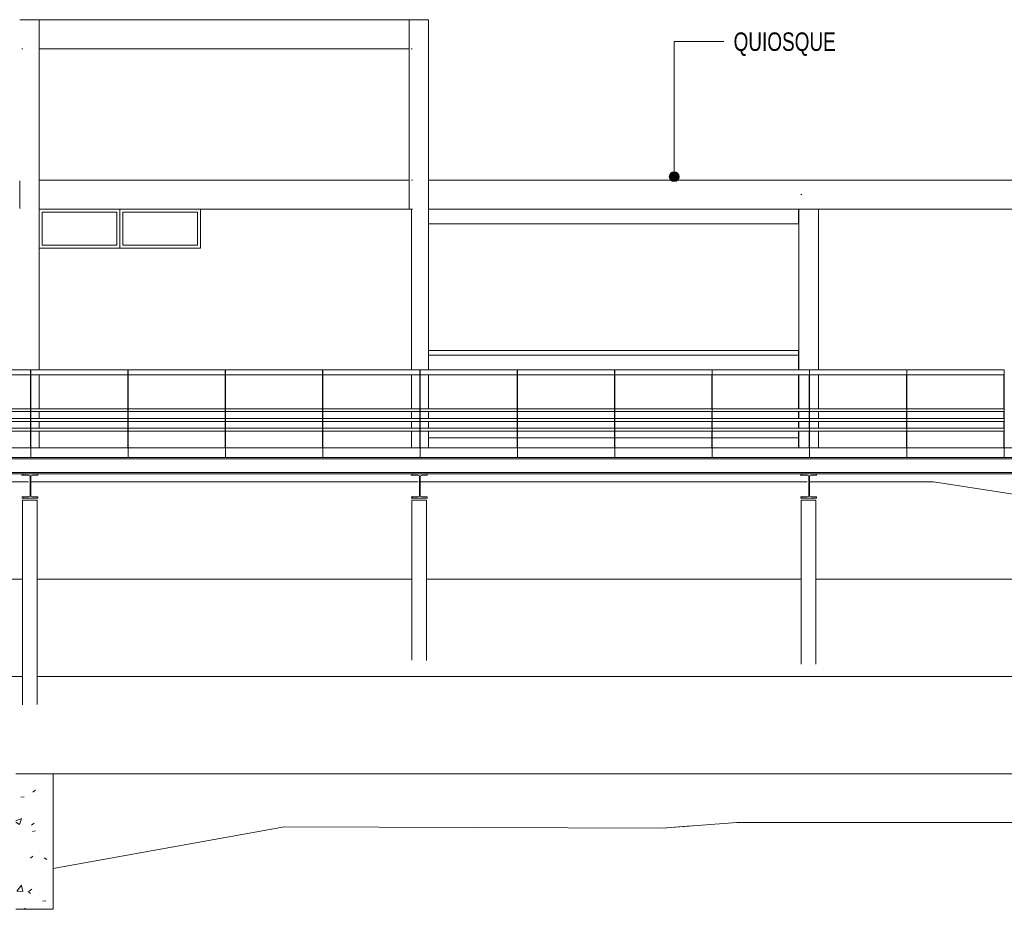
# Model space of a CAD drawing. Header units: millimetres. Extents: x 210059 to 342622, y 147607 to 161162.
# Tile 28 of 30: x 294728 to 304844, y 147607 to 156747. Entities that reach past the tile are written whole.
import ezdxf

# ---------------------------------------------------------------- set-up
doc = ezdxf.new("R2010")
doc.units = ezdxf.units.MM
for name, color, linetype, lineweight in [('A-FLOR', 192, 'Continuous', 5), ('A-GENM', 13, 'Continuous', 13), ('A-GLAZ', 151, 'Continuous', 5), ('A-WALL', 113, 'Continuous', 13), ('A-WALL-PATT', 111, 'Continuous', 20), ('Balaústres', 7, 'Continuous', 5), ('C-TOPO', 7, 'Continuous', 5), ('C-TOPO-MAJR', 7, 'Continuous', 5), ('C-TOPO-MINR', 7, 'Continuous', 5), ('Corrimão', 7, 'Continuous', 5), ('G-ANNO-TEXT', 231, 'Continuous', 5), ('Guarda-corpos', 7, 'Continuous', 5), ('I-WALL', 2, 'Continuous', 13), ('Q-CASE', 31, 'Continuous', 13), ('S-BEAM', 12, 'Continuous', 13), ('S-COLS', 52, 'Continuous', 13)]:
    doc.layers.add(name, color=color, linetype=linetype, lineweight=lineweight)
doc.styles.add('Swis721 LtCn BT_2', font='swisscl.ttf', dxfattribs={"height": 190})

# ---------------------------------------------------------------- blocks, each defined once
blk = doc.blocks.new('_EME_ GRADEX PISO 3X1  - _EME_ GRADEX PISO 3X1 -3587918-TRECHO 1 - CORTE LONGITUDINAL')
at = {"layer": 'A-GENM'}
for p, q in [((309842.532701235, 152350), (310842.5277566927, 152350)), ((309842.532701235, 152255), (309842.532701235, 152350)), ((310842.5277566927, 152350), (310842.5277566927, 152255)), ((309842.532701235, 152250), (309842.532701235, 152255)), ((310842.5277566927, 152250), (309842.532701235, 152250)), ((310842.5277566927, 152255), (310842.5277566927, 152250))]:
    blk.add_line(p, q, dxfattribs=at)
blk = doc.blocks.new('M_W Shapes-Column - PILAR 15 x 15-V84-TRECHO 1 - CORTE LONGITUDINAL')
at = {"layer": 'S-COLS'}
for p, q in [((302758.3710889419, 151810), (302757.899284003, 151810)), ((302757.9338830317, 151810), (302757.899284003, 151810)), ((302757.9338830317, 151810), (302757.9338830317, 150209.0692743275)), ((302758.3710889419, 151810), (302758.3364899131, 151810)), ((302758.3710889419, 150125.6712255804), (302758.3710889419, 151810)), ((302908.3703469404, 151810), (302758.3710889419, 151810)), ((302758.3710889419, 150125.6712255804), (302758.3710889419, 151810)), ((302908.3703469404, 151810), (302758.3710889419, 151810)), ((302908.3703469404, 151810), (302908.3703469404, 150124.1526825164)), ((302908.3703469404, 151810), (302908.3703469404, 150124.1526825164))]:
    blk.add_line(p, q, dxfattribs=at)
blk = doc.blocks.new('M_W Shapes-Column - PILAR 15 x 15-V127-TRECHO 1 - CORTE LONGITUDINAL')
at = {"layer": 'S-COLS'}
for p, q in [((298758.3896470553, 151810), (298757.9178421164, 151810)), ((298757.9524411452, 151810), (298757.9178421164, 151810)), ((298757.9524411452, 151810), (298757.9524411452, 150249.5637684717)), ((298758.3896470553, 151810), (298758.3550480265, 151810)), ((298758.3896470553, 150166.1657197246), (298758.3896470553, 151810)), ((298908.3889050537, 151810), (298758.3896470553, 151810)), ((298758.3896470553, 150166.1657197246), (298758.3896470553, 151810)), ((298908.3889050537, 151810), (298758.3896470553, 151810)), ((298908.3889050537, 151810), (298908.3889050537, 150164.6471766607)), ((298908.3889050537, 151810), (298908.3889050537, 150164.6471766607))]:
    blk.add_line(p, q, dxfattribs=at)
blk = doc.blocks.new('M_W Shapes-Column - PILAR 15 x 15-V139-TRECHO 1 - CORTE LONGITUDINAL')
at = {"layer": 'S-COLS'}
for p, q in [((294758.2808923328, 151810), (294757.8091891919, 151810)), ((294757.8437807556, 151810), (294757.8091891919, 151810)), ((294757.8437807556, 151810), (294757.8437807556, 149757.2293415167)), ((294758.2808923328, 151810), (294758.246300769, 151810)), ((294758.2808923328, 149706.7137576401), (294758.2808923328, 151810)), ((294908.2801506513, 151810), (294758.2808923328, 151810)), ((294758.2808923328, 149706.7137576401), (294758.2808923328, 151810)), ((294908.2801506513, 151810), (294758.2808923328, 151810)), ((294908.2801506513, 151810), (294908.2801506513, 149710.4885736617)), ((294908.2801506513, 151810), (294908.2801506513, 149710.4885736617))]:
    blk.add_line(p, q, dxfattribs=at)
blk = doc.blocks.new('M_W-Wide Flange - VIGA I 15X17-3833530-TRECHO 1 - CORTE LONGITUDINAL')
at = {"layer": 'S-BEAM'}
for p, q in [((310839.6205994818, 152236.8), (281840.9406122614, 152236.8)), ((281840.9406122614, 152093.2), (310839.6205994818, 152093.2)), ((310839.6205994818, 152080), (281840.9406122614, 152080))]:
    blk.add_line(p, q, dxfattribs=at)
blk = doc.blocks.new('Guarda-corpo - 25mm-V247-TRECHO 1 - CORTE LONGITUDINAL')
at = {"layer": 'Balaústres', "color": 55}
for p, q in [((304839.3573318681, 153150), (304840.8277905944, 153150)), ((304840.8277905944, 153150), (304840.8277905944, 152350)), ((304840.8277905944, 153150), (304843.8277757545, 153150)), ((304843.8277757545, 152350), (304843.8277757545, 153150)), ((304840.6233417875, 153100), (304839.3573318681, 153100)), ((304840.6233417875, 152750), (304840.6233417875, 153100)), ((304840.6233417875, 152650), (304840.6233417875, 152720)), ((304840.6233417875, 152550), (304840.6233417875, 152620)), ((304840.6233417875, 152350), (304840.6233417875, 152520)), ((304842.5573887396, 152350), (304840.8277905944, 152350)), ((304843.8277757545, 152350), (304842.5574239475, 152350))]:
    blk.add_line(p, q, dxfattribs=at)
blk = doc.blocks.new('Guarda-corpo - 25mm-V248-TRECHO 1 - CORTE LONGITUDINAL')
at = {"layer": 'Balaústres', "color": 55}
for p, q in [((303839.3622785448, 153150), (303840.8327372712, 153150)), ((303840.8327372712, 153150), (303840.8327372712, 152350)), ((303840.8327372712, 153150), (303843.8327224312, 153150)), ((303843.8327224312, 152350), (303843.8327224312, 153150)), ((303840.6282884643, 153100), (303839.3622785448, 153100)), ((303840.6282884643, 152750), (303840.6282884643, 153100)), ((303840.6282884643, 152650), (303840.6282884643, 152720)), ((303840.6282884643, 152550), (303840.6282884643, 152620)), ((303840.6282884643, 152350), (303840.6282884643, 152520)), ((303842.5623354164, 152350), (303840.8327372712, 152350)), ((303843.8327224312, 152350), (303842.5623684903, 152350))]:
    blk.add_line(p, q, dxfattribs=at)
blk = doc.blocks.new('Guarda-corpo - 25mm-V249-TRECHO 1 - CORTE LONGITUDINAL')
at = {"layer": 'Balaústres', "color": 55}
for p, q in [((302839.3672252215, 153150), (302840.8376839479, 153150)), ((302840.8376839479, 153150), (302840.8376839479, 152350)), ((302840.8376839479, 153150), (302843.8376691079, 153150)), ((302843.8376691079, 152350), (302843.8376691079, 153150)), ((302840.633235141, 153100), (302839.3672252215, 153100)), ((302840.633235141, 152750), (302840.633235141, 153100)), ((302840.633235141, 152650), (302840.633235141, 152720)), ((302840.633235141, 152550), (302840.633235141, 152620)), ((302840.633235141, 152350), (302840.633235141, 152520)), ((302842.567282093, 152350), (302840.8376839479, 152350)), ((302843.8376691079, 152350), (302842.5673130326, 152350))]:
    blk.add_line(p, q, dxfattribs=at)
blk = doc.blocks.new('Guarda-corpo - 25mm-V250-TRECHO 1 - CORTE LONGITUDINAL')
at = {"layer": 'Balaústres', "color": 55}
for p, q in [((301839.3721718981, 153150), (301840.8426306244, 153150)), ((301840.8426306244, 153150), (301840.8426306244, 152350)), ((301840.8426306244, 153150), (301843.8426157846, 153150)), ((301843.8426157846, 152350), (301843.8426157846, 153150)), ((301840.6381818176, 153100), (301839.3721718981, 153100)), ((301840.6381818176, 152750), (301840.6381818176, 153100)), ((301840.6381818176, 152650), (301840.6381818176, 152720)), ((301840.6381818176, 152550), (301840.6381818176, 152620)), ((301840.6381818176, 152350), (301840.6381818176, 152520)), ((301842.5722287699, 152350), (301840.8426306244, 152350)), ((301843.8426157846, 152350), (301842.5722575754, 152350))]:
    blk.add_line(p, q, dxfattribs=at)
blk = doc.blocks.new('Guarda-corpo - 25mm-V251-TRECHO 1 - CORTE LONGITUDINAL')
at = {"layer": 'Balaústres', "color": 55}
for p, q in [((300839.3771185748, 153150), (300840.8475773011, 153150)), ((300840.8475773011, 153150), (300840.8475773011, 152350)), ((300840.8475773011, 153150), (300843.8475624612, 153150)), ((300843.8475624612, 152350), (300843.8475624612, 153150)), ((300840.6431284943, 153100), (300839.3771185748, 153100)), ((300840.6431284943, 152750), (300840.6431284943, 153100)), ((300840.6431284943, 152650), (300840.6431284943, 152720)), ((300840.6431284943, 152550), (300840.6431284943, 152620)), ((300840.6431284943, 152350), (300840.6431284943, 152520)), ((300842.5771754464, 152350), (300840.8475773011, 152350)), ((300843.8475624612, 152350), (300842.5772021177, 152350))]:
    blk.add_line(p, q, dxfattribs=at)
blk = doc.blocks.new('Guarda-corpo - 25mm-V252-TRECHO 1 - CORTE LONGITUDINAL')
at = {"layer": 'Balaústres', "color": 55}
for p, q in [((299839.3820652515, 153150), (299840.8525239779, 153150)), ((299840.8525239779, 153150), (299840.8525239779, 152350)), ((299840.8525239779, 153150), (299843.8525091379, 153150)), ((299843.8525091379, 152350), (299843.8525091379, 153150)), ((299840.648075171, 153100), (299839.3820652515, 153100)), ((299840.648075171, 152750), (299840.648075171, 153100)), ((299840.648075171, 152650), (299840.648075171, 152720)), ((299840.648075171, 152550), (299840.648075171, 152620)), ((299840.648075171, 152350), (299840.648075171, 152520)), ((299842.5821221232, 152350), (299840.8525239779, 152350)), ((299843.8525091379, 152350), (299842.5821466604, 152350))]:
    blk.add_line(p, q, dxfattribs=at)
blk = doc.blocks.new('Guarda-corpo - 25mm-V253-TRECHO 1 - CORTE LONGITUDINAL')
at = {"layer": 'Balaústres', "color": 55}
for p, q in [((298839.3870119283, 153150), (298840.8574706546, 153150)), ((298840.8574706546, 153150), (298840.8574706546, 152350)), ((298840.8574706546, 153150), (298843.8574558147, 153150)), ((298843.8574558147, 152350), (298843.8574558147, 153150)), ((298840.6530218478, 153100), (298839.3870119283, 153100)), ((298840.6530218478, 152750), (298840.6530218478, 153100)), ((298840.6530218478, 152650), (298840.6530218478, 152720)), ((298840.6530218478, 152550), (298840.6530218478, 152620)), ((298840.6530218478, 152350), (298840.6530218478, 152520)), ((298842.5870687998, 152350), (298840.8574706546, 152350)), ((298843.8574558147, 152350), (298842.5870912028, 152350))]:
    blk.add_line(p, q, dxfattribs=at)
blk = doc.blocks.new('Guarda-corpo - 25mm-V254-TRECHO 1 - CORTE LONGITUDINAL')
at = {"layer": 'Balaústres', "color": 55}
for p, q in [((297839.3919586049, 153150), (297840.8624173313, 153150)), ((297840.8624173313, 153150), (297840.8624173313, 152350)), ((297840.8624173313, 153150), (297843.8624024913, 153150)), ((297843.8624024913, 152350), (297843.8624024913, 153150)), ((297840.6579685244, 153100), (297839.3919586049, 153100)), ((297840.6579685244, 152750), (297840.6579685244, 153100)), ((297840.6579685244, 152650), (297840.6579685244, 152720)), ((297840.6579685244, 152550), (297840.6579685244, 152620)), ((297840.6579685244, 152350), (297840.6579685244, 152520)), ((297842.5920154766, 152350), (297840.8624173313, 152350)), ((297843.8624024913, 152350), (297842.5920357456, 152350))]:
    blk.add_line(p, q, dxfattribs=at)
blk = doc.blocks.new('Guarda-corpo - 25mm-V255-TRECHO 1 - CORTE LONGITUDINAL')
at = {"layer": 'Balaústres', "color": 55}
for p, q in [((296839.3969052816, 153150), (296840.8673640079, 153150)), ((296840.8673640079, 153150), (296840.8673640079, 152350)), ((296840.8673640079, 153150), (296843.867349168, 153150)), ((296843.867349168, 152350), (296843.867349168, 153150)), ((296840.662915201, 153100), (296839.3969052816, 153100)), ((296840.662915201, 152750), (296840.662915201, 153100)), ((296840.662915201, 152650), (296840.662915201, 152720)), ((296840.662915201, 152550), (296840.662915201, 152620)), ((296840.662915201, 152350), (296840.662915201, 152520)), ((296842.5969621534, 152350), (296840.8673640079, 152350)), ((296843.867349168, 152350), (296842.5969802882, 152350))]:
    blk.add_line(p, q, dxfattribs=at)
blk = doc.blocks.new('Guarda-corpo - 25mm-V256-TRECHO 1 - CORTE LONGITUDINAL')
at = {"layer": 'Balaústres', "color": 55}
for p, q in [((295839.4018519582, 153150), (295840.8723106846, 153150)), ((295840.8723106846, 153150), (295840.8723106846, 152350)), ((295840.8723106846, 153150), (295843.8722958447, 153150)), ((295843.8722958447, 152350), (295843.8722958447, 153150)), ((295840.6678618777, 153100), (295839.4018519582, 153100)), ((295840.6678618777, 152750), (295840.6678618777, 153100)), ((295840.6678618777, 152650), (295840.6678618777, 152720)), ((295840.6678618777, 152550), (295840.6678618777, 152620)), ((295840.6678618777, 152350), (295840.6678618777, 152520)), ((295842.6019088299, 152350), (295840.8723106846, 152350)), ((295843.8722958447, 152350), (295842.6019248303, 152350))]:
    blk.add_line(p, q, dxfattribs=at)
blk = doc.blocks.new('Guarda-corpo - 25mm-V257-TRECHO 1 - CORTE LONGITUDINAL')
at = {"layer": 'Balaústres', "color": 55}
for p, q in [((294839.4067986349, 153150), (294840.8772573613, 153150)), ((294840.8772573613, 153150), (294840.8772573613, 152350)), ((294840.8772573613, 153150), (294843.8772425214, 153150)), ((294843.8772425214, 152350), (294843.8772425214, 153150)), ((294840.6728085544, 153100), (294839.4067986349, 153100)), ((294840.6728085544, 152750), (294840.6728085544, 153100)), ((294840.6728085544, 152650), (294840.6728085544, 152720)), ((294840.6728085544, 152550), (294840.6728085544, 152620)), ((294840.6728085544, 152350), (294840.6728085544, 152520)), ((294842.6068555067, 152350), (294840.8772573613, 152350)), ((294843.8772425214, 152350), (294842.6068693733, 152350))]:
    blk.add_line(p, q, dxfattribs=at)
blk = doc.blocks.new('Guarda-corpo - Guarda-corpo-4291827-TRECHO 1 - CORTE LONGITUDINAL')
at = {"layer": 'Corrimão', "color": 55}
for p, q in [((294839.517513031, 153150), (293843.8821891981, 153150)), ((295839.5125663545, 153150), (294843.8772425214, 153150)), ((296839.5076196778, 153150), (295843.8722958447, 153150)), ((297839.5026730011, 153150), (296843.8673491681, 153150)), ((298839.4977263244, 153150), (297843.8624024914, 153150)), ((299839.4927796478, 153150), (298843.8574558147, 153150)), ((300839.487832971, 153150), (299843.8525091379, 153150)), ((301839.4828862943, 153150), (300843.8475624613, 153150)), ((302839.4779396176, 153150), (301843.8426157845, 153150)), ((303839.472992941, 153150), (302843.8376691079, 153150)), ((304839.4680462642, 153150), (303843.8327224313, 153150)), ((293843.8821891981, 153100), (294839.517513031, 153100)), ((294843.8772425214, 153100), (295839.5125663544, 153100)), ((295843.8722958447, 153100), (296839.5076196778, 153100)), ((296843.8673491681, 153100), (297839.5026730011, 153100)), ((297843.8624024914, 153100), (298839.4977263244, 153100)), ((298843.8574558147, 153100), (299839.4927796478, 153100)), ((299843.8525091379, 153100), (300839.487832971, 153100)), ((300843.8475624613, 153100), (301839.4828862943, 153100)), ((301843.8426157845, 153100), (302839.4779396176, 153100)), ((302843.8376691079, 153100), (303839.472992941, 153100)), ((303843.8327224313, 153100), (304839.4680462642, 153100)), ((294840.8772573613, 152750), (293843.8821891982, 152750)), ((295840.8723106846, 152750), (294843.8772425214, 152750)), ((296840.8673640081, 152750), (295843.8722958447, 152750)), ((297840.8624173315, 152750), (296843.8673491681, 152750)), ((298840.8574706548, 152750), (297843.8624024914, 152750)), ((299840.8525239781, 152750), (298843.8574558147, 152750)), ((300840.8475773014, 152750), (299843.8525091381, 152750)), ((301840.8426306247, 152750), (300843.8475624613, 152750)), ((302840.8376839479, 152750), (301843.8426157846, 152750)), ((303840.8327372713, 152750), (302843.8376691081, 152750)), ((304840.8277905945, 152750), (303843.8327224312, 152750)), ((293843.8821891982, 152720), (294840.8772573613, 152720)), ((294840.8772573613, 152650), (293843.8821891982, 152650)), ((294843.8772425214, 152720), (295840.8723106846, 152720)), ((295840.8723106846, 152650), (294843.8772425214, 152650)), ((295843.8722958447, 152720), (296840.8673640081, 152720)), ((296840.8673640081, 152650), (295843.8722958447, 152650)), ((296843.8673491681, 152720), (297840.8624173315, 152720)), ((297840.8624173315, 152650), (296843.8673491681, 152650)), ((297843.8624024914, 152720), (298840.8574706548, 152720)), ((298840.8574706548, 152650), (297843.8624024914, 152650)), ((298843.8574558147, 152720), (299840.8525239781, 152720)), ((299840.8525239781, 152650), (298843.8574558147, 152650)), ((299843.8525091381, 152720), (300840.8475773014, 152720)), ((300840.8475773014, 152650), (299843.8525091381, 152650)), ((300843.8475624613, 152720), (301840.8426306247, 152720)), ((301840.8426306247, 152650), (300843.8475624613, 152650)), ((301843.8426157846, 152720), (302840.8376839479, 152720)), ((302840.8376839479, 152650), (301843.8426157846, 152650)), ((302843.8376691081, 152720), (303840.8327372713, 152720)), ((303840.8327372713, 152650), (302843.8376691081, 152650)), ((303843.8327224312, 152720), (304840.8277905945, 152720)), ((304840.8277905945, 152650), (303843.8327224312, 152650)), ((293843.8821891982, 152620), (294840.8772573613, 152620)), ((294840.8772573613, 152550), (293843.8821891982, 152550)), ((294843.8772425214, 152620), (295840.8723106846, 152620)), ((295840.8723106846, 152550), (294843.8772425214, 152550)), ((295843.8722958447, 152620), (296840.8673640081, 152620)), ((296840.8673640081, 152550), (295843.8722958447, 152550)), ((296843.8673491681, 152620), (297840.8624173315, 152620)), ((297840.8624173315, 152550), (296843.8673491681, 152550)), ((297843.8624024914, 152620), (298840.8574706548, 152620)), ((298840.8574706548, 152550), (297843.8624024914, 152550)), ((298843.8574558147, 152620), (299840.8525239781, 152620)), ((299840.8525239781, 152550), (298843.8574558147, 152550)), ((299843.8525091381, 152620), (300840.8475773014, 152620)), ((300840.8475773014, 152550), (299843.8525091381, 152550)), ((300843.8475624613, 152620), (301840.8426306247, 152620)), ((301840.8426306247, 152550), (300843.8475624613, 152550)), ((301843.8426157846, 152620), (302840.8376839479, 152620)), ((302840.8376839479, 152550), (301843.8426157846, 152550)), ((302843.8376691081, 152620), (303840.8327372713, 152620)), ((303840.8327372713, 152550), (302843.8376691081, 152550)), ((303843.8327224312, 152620), (304840.8277905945, 152620)), ((304840.8277905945, 152550), (303843.8327224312, 152550)), ((293843.8821891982, 152520), (294840.8772573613, 152520)), ((294843.8772425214, 152520), (295840.8723106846, 152520)), ((295843.8722958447, 152520), (296840.8673640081, 152520)), ((296843.8673491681, 152520), (297840.8624173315, 152520)), ((297843.8624024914, 152520), (298840.8574706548, 152520)), ((298843.8574558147, 152520), (299840.8525239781, 152520)), ((299843.8525091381, 152520), (300840.8475773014, 152520)), ((300843.8475624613, 152520), (301840.8426306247, 152520)), ((301843.8426157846, 152520), (302840.8376839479, 152520)), ((302843.8376691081, 152520), (303840.8327372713, 152520)), ((303843.8327224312, 152520), (304840.8277905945, 152520))]:
    blk.add_line(p, q, dxfattribs=at)
for name in ['Guarda-corpo - 25mm-V257-TRECHO 1 - CORTE LONGITUDINAL', 'Guarda-corpo - 25mm-V256-TRECHO 1 - CORTE LONGITUDINAL', 'Guarda-corpo - 25mm-V255-TRECHO 1 - CORTE LONGITUDINAL', 'Guarda-corpo - 25mm-V254-TRECHO 1 - CORTE LONGITUDINAL', 'Guarda-corpo - 25mm-V253-TRECHO 1 - CORTE LONGITUDINAL', 'Guarda-corpo - 25mm-V252-TRECHO 1 - CORTE LONGITUDINAL', 'Guarda-corpo - 25mm-V251-TRECHO 1 - CORTE LONGITUDINAL', 'Guarda-corpo - 25mm-V250-TRECHO 1 - CORTE LONGITUDINAL', 'Guarda-corpo - 25mm-V249-TRECHO 1 - CORTE LONGITUDINAL', 'Guarda-corpo - 25mm-V248-TRECHO 1 - CORTE LONGITUDINAL', 'Guarda-corpo - 25mm-V247-TRECHO 1 - CORTE LONGITUDINAL']:
    blk.add_blockref(name, (0, 0))
blk = doc.blocks.new('M_HSS-Hollow Structural Section-Column - 200 x 200-4332007-TRECHO 1 - CORTE LONGITUDINAL')
at = {"layer": 'S-COLS'}
for p, q in [((298728.3591153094, 156747.3999999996), (298727.7930715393, 156747.3999999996)), ((298738.39051274, 156747.3999999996), (298728.3591153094, 156747.3999999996)), ((298918.3896227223, 156747.3999999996), (298738.39051274, 156747.3999999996)), ((298928.3581758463, 156747.3999999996), (298918.3896227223, 156747.3999999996)), ((298928.3581758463, 153150), (298928.3581758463, 156747.3999999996)), ((298928.3581758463, 152750), (298928.3581758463, 153100)), ((298928.3581758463, 152650), (298928.3581758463, 152720)), ((298928.3581758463, 152550), (298928.3581758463, 152620)), ((298928.3581758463, 152350), (298928.3581758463, 152520))]:
    blk.add_line(p, q, dxfattribs=at)
blk = doc.blocks.new('PFC-Parallel Flange Channel - 90x300-4351540-TRECHO 1 - CORTE LONGITUDINAL')
at = {"layer": 'S-BEAM'}
for p, q in [((294928.4092587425, 154799.9999999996), (294928.4092587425, 155099.9999999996)), ((294928.4093175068, 155099.9999999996), (298728.3708138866, 155099.9999999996)), ((298728.3708138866, 155099.9999999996), (298728.3708138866, 154799.9999999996)), ((298728.3708138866, 154799.9999999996), (296584.409232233, 154799.9999999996))]:
    blk.add_line(p, q, dxfattribs=at)
for centre, major_axis, ratio, start_param, end_param in [((294928.3510820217, 155075.4999999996), (0, 11.99999999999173), 0.003144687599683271, 5.235987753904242, 5.497787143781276), ((294928.3510820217, 154824.4999999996), (0, 12.00000000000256), 0.003144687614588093, 3.926990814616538, 4.188790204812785), ((298728.3126371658, 154824.4999999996), (2.509266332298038e-11, 11.99999999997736), 0.003144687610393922, 4.188790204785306, 4.71238898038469)]:
    blk.add_ellipse(centre, major_axis=major_axis, ratio=ratio, start_param=start_param, end_param=end_param, dxfattribs=at)
blk = doc.blocks.new('_EST_ VIGA TUBULAR COM LED - W200X19_3-4342600-TRECHO 1 - CORTE LONGITUDINAL')
at = {"layer": 'S-BEAM'}
for p, q in [((298762.7614516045, 155099.9999999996), (298753.3337255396, 155099.9999999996)), ((298753.8054286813, 154799.9999999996), (298762.7614516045, 154799.9999999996))]:
    blk.add_line(p, q, dxfattribs=at)
blk = doc.blocks.new('Casework 2 - Casework 1-4324111-TRECHO 1 - CORTE LONGITUDINAL')
at = {"layer": 'Q-CASE'}
for p, q in [((302728.01700666, 153350), (298928.3581264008, 153350)), ((302728.0170066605, 153300), (302728.0170066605, 153350)), ((302728.0170066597, 153300), (298928.3581264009, 153300)), ((298928.3581264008, 153300), (302728.01700666, 153300)), ((302728.0170066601, 153150), (302728.0170066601, 153300)), ((302728.0170066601, 152750), (302728.0170066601, 153100)), ((302728.0170066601, 152650), (302728.0170066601, 152720)), ((302728.0170066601, 152550), (302728.0170066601, 152620)), ((298928.3581264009, 152450), (299840.8525239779, 152450)), ((299843.8525091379, 152450), (300840.8475773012, 152450)), ((300843.8475624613, 152450), (301840.8426306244, 152450)), ((301843.8426157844, 152450), (302728.0170066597, 152450)), ((302728.0170066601, 152450), (302728.0170066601, 152520))]:
    blk.add_line(p, q, dxfattribs=at)
blk = doc.blocks.new('_JAN_ JANELA RETANGULAR - _JAN_ JANELA RETANGULAR-4426654-TRECHO 1 - CORTE LONGITUDINAL')
at = {"layer": 'A-GLAZ'}
for p, q in [((295756.413326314, 154799.9999999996), (295756.413326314, 154399.9999999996)), ((296584.4092322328, 154799.9999999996), (295756.413326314, 154799.9999999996)), ((295786.4131779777, 154429.9999999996), (295786.4131779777, 154769.9999999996)), ((295786.4131779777, 154769.9999999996), (296554.4093805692, 154769.9999999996)), ((296554.2788760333, 154769.9999999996), (296554.2788760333, 154429.9999999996)), ((296554.4093805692, 154769.9999999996), (296554.4093805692, 154429.9999999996)), ((296584.4092322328, 154799.9999999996), (296584.4092322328, 154399.9999999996)), ((295756.413326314, 154399.9999999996), (296584.4092322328, 154399.9999999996)), ((296554.4093805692, 154429.9999999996), (295786.4131779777, 154429.9999999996))]:
    blk.add_line(p, q, dxfattribs=at)
blk = doc.blocks.new('PORTA DE ENROLAD3 - PORTA DE ENROLAD-4330220-TRECHO 1 - CORTE LONGITUDINAL')
at = {"layer": 'A-GENM'}
for p, q in [((298928.3895732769, 154649.9999999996), (298928.3895732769, 154799.9999999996)), ((298928.3895732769, 154799.9999999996), (302728.370784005, 154799.9999999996)), ((302728.370784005, 154799.9999999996), (302728.370784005, 154649.9999999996)), ((298928.3895732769, 154649.9999999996), (302728.370784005, 154649.9999999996))]:
    blk.add_line(p, q, dxfattribs=at)
blk = doc.blocks.new('_JAN_ JANELA RETANGULAR - _JAN_ JANELA RETANGULAR-V275-TRECHO 1 - CORTE LONGITUDINAL')
at = {"layer": 'A-GLAZ'}
for p, q in [((294928.4248635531, 154799.9999999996), (294928.4248635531, 154399.9999999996)), ((295756.4207694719, 154799.9999999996), (294928.4248635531, 154799.9999999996)), ((294958.4247152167, 154429.9999999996), (294958.4247152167, 154769.9999999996)), ((294958.4247152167, 154769.9999999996), (295726.4209178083, 154769.9999999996)), ((295726.2904132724, 154769.9999999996), (295726.2904132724, 154429.9999999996)), ((295726.4209178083, 154769.9999999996), (295726.4209178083, 154429.9999999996)), ((294928.4248635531, 154399.9999999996), (295756.4207694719, 154399.9999999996)), ((295726.4209178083, 154429.9999999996), (294958.4247152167, 154429.9999999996))]:
    blk.add_line(p, q, dxfattribs=at)

msp = doc.modelspace()

# ---------------------------------------------------------------- hatches: boundary and pattern name
at = {"layer": 'A-WALL-PATT', "lineweight": 5}
h = msp.add_hatch(dxfattribs=at)
h.set_pattern_fill('FP3_18', color=256, style=0, pattern_type=2)
h.set_pattern_definition([(49.99999999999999, (253442.833, 149900), (728.73650110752, -63.75582262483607), [76.2, -838.2]), (355, (253442.833, 149900), (-140.9716152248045, 764.2276025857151), [60.96, -670.56]), (100.451, (253503.561, 149894.687), (587.770006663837, 700.4667512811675), [64.76, -712.36]), (46.184, (253442.833, 150103.2), (1084.316239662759, -168.1709612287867), [114.3, -1257.3]), (96.636, (253533.193, 150089.186), (949.6099128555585, 989.7098464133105), [97.14, -1068.54]), (351.184, (253442.833, 150103.2), (949.620552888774, 989.7011531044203), [91.44, -1005.84]), (21, (253544.433, 150052.4), (606.4578690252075, -409.0605652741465), [76.2, -838.2]), (326, (253544.433, 150052.4), (247.208340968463, 736.752917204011), [60.96, -670.56]), (71.45100000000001, (253594.971, 150018.312), (853.6682507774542, 327.6854711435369), [64.76, -712.36]), (37.50000000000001, (253442.833, 149900), (12.35469342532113, 338.2201185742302), [33.528, -628.904, 33.528, -647.192, -673.1]), (37.50000000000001, (253442.833, 149900), (12.35469342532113, 338.2201185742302), [-1343.152, 33.528, -639.572]), (7.499999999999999, (253442.833, 149900), (267.2788744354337, 400.7221270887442), [33.528, -354.584, 33.528, -613.664, -256.54]), (7.499999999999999, (253442.833, 149900), (267.2788744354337, 400.7221270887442), [-1035.304, 33.528, -223.012]), (327.5, (253216.265, 149900), (542.363331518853, -22.91534459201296), [33.528, -220.472, 33.528, -758.952, -1051.56]), (327.5, (253216.265, 149900), (542.363331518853, -22.91534459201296), [-1046.48, 33.528, -1018.032]), (317.5, (253114.665, 149900), (592.5169587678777, 101.7071067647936), [33.528, -296.672, 33.528, -492.76, -746.76]), (317.5, (253114.665, 149900), (592.5169587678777, 101.7071067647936), [-856.488, 33.528, -713.232])])
h.paths.add_polyline_path([(295035.2442623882, 147606.7208923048), (295071.0936950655, 147606.7208923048), (295071.0936950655, 148999.9999999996), (294689.873792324, 148999.9999999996), (294689.873792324, 147606.7208923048), (294935.9391375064, 147606.7208923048)], flags=0)
at = {"layer": 'G-ANNO-TEXT'}
h = msp.add_hatch(color=7, dxfattribs=at)
edge = h.paths.add_edge_path(flags=0)
edge.add_arc((301452.4641713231, 155134.2127422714), 50, 0, 360)

# ---------------------------------------------------------------- linework, layer by layer
at = {"layer": 'A-FLOR'}
for p, q in [((302728.0170066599, 152450), (302729.6338567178, 152450)), ((302729.6338567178, 152450), (302729.6338567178, 152350))]:
    msp.add_line(p, q, dxfattribs=at)
at = {"layer": 'A-WALL'}
for p, q in [((298728.3905621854, 156447.3799999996), (294928.4093175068, 156447.3799999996)), ((294928.4093175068, 156447.3799999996), (294928.4093175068, 155099.9999999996)), ((298728.3905621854, 155099.9999999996), (298728.3905621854, 156447.3799999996)), ((294928.4093175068, 155099.9999999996), (298728.3905621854, 155099.9999999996)), ((298753.3911796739, 154799.9999999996), (296584.409232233, 154799.9999999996)), ((298753.3911796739, 153150), (298753.3911796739, 154799.9999999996)), ((294928.4091648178, 154399.9999999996), (294928.4091648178, 153150)), ((294928.4091648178, 153100), (294928.4091648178, 152750)), ((298753.3911796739, 152750), (298753.3911796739, 153100)), ((294928.4091648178, 152720), (294928.4091648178, 152650)), ((298753.3911796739, 152650), (298753.3911796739, 152720)), ((294928.4091648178, 152620), (294928.4091648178, 152550)), ((298753.3911796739, 152550), (298753.3911796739, 152620)), ((294928.4091648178, 152520), (294928.4091648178, 152350)), ((298753.3911796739, 152350), (298753.3911796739, 152520))]:
    msp.add_line(p, q, dxfattribs=at)
at = {"layer": 'C-TOPO'}
for p, q in [((294789.1467524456, 151999.9965087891), (290842.4681958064, 151999.9965087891)), ((294820.5659678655, 151999.9965087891), (294789.1467524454, 151999.9965087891)), ((294789.1467524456, 151999.9965087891), (294820.4361183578, 151999.9965087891)), ((294857.7037669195, 151999.9965087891), (294842.4466686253, 151999.9965087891)), ((294842.4466686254, 151999.9965087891), (296837.2457828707, 151999.9965087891)), ((296837.2457828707, 151999.9965087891), (298821.009072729, 151999.9965087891)), ((298842.4299551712, 151999.9965087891), (299975.3207142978, 151999.9965087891)), ((299975.3207142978, 151999.9965087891), (302819.6703806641, 151999.9965087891)), ((302842.4113787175, 151999.9965087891), (304117.1256809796, 151999.9965087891)), ((304107.2198237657, 151999.9965087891), (304117.1256809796, 151999.9965087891)), ((306757.8753179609, 151584.0716416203), (304117.1256809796, 151999.9965087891)), ((296005.6255466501, 149000.0028808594), (295071.0936950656, 149000.0028808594)), ((301331.0337683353, 148439.8882324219), (302096.05800634, 148499.9496826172)), ((302096.05800634, 148499.9496826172), (307846.533530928, 148497.3637939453)), ((297447.9724776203, 148452.5572265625), (295071.0936950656, 148027.5116211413)), ((297447.9724776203, 148452.5572265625), (301331.0337683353, 148439.8882324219))]:
    msp.add_line(p, q, dxfattribs=at)
at = {"layer": 'C-TOPO', "lineweight": 13}
for p, q in [((307846.5400752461, 148497.3602998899), (302096.0877423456, 148499.9461200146)), ((297447.9897933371, 148452.5576923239), (295071.0936950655, 148027.5123547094)), ((301330.9967637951, 148439.8879068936), (297447.9897933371, 148452.5576923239)), ((301628.3823464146, 148463.2321198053), (301330.9967637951, 148439.8879068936))]:
    msp.add_line(p, q, dxfattribs=at)
at = {"layer": 'C-TOPO-MAJR', "flags": 128}
for points in [[(294757.809189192, 150000), (292673.5497159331, 150000), (290908.4271731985, 150000)], [(297328.8562677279, 150000.0000000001), (295882.3055047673, 150000), (294908.2801506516, 150000)], [(305856.9530675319, 150000.0000000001), (304682.0865008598, 150000.0000000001), (303163.1143368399, 150000.0000000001), (297328.8621705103, 150000.0000000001)]]:
    msp.add_lwpolyline(points, dxfattribs=at)
at = {"layer": 'C-TOPO-MINR'}
for p, q in [((294788.2211795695, 152000), (294789.1162736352, 152000)), ((294820.436089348, 152000), (294789.1467524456, 152000)), ((296837.2457828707, 152000), (294842.4466686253, 152000)), ((298821.0091619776, 152000), (296837.2644636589, 152000)), ((299975.3207142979, 152000), (298842.4299551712, 152000)), ((302819.6588314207, 152000), (299975.3362501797, 152000)), ((304117.146184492, 152000), (302842.4113787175, 152000)), ((298652.0992103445, 150999.9999999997), (298757.9178421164, 150999.9999999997)), ((302908.3703469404, 150999.9999999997), (303088.1974575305, 150999.9999999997)), ((303088.2023355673, 150999.9999999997), (304468.7992048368, 150999.9999999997))]:
    msp.add_line(p, q, dxfattribs=at)
at = {"layer": 'C-TOPO-MINR', "flags": 128}
for points in [[(290908.4271731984, 150999.9999999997), (293731.3329947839, 150999.9999999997), (294757.809189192, 150999.9999999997)], [(294908.2801506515, 150999.9999999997), (295335.7108892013, 150999.9999999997), (296359.7802605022, 150999.9999999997)], [(296359.7849842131, 150999.9999999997), (297928.8208774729, 150999.9999999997), (298652.090800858, 150999.9999999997)], [(298908.388905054, 150999.9999999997), (301569.2252935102, 150999.9999999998), (302757.8992840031, 150999.9999999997)], [(304468.8007689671, 150999.9999999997), (305968.1358729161, 150999.9999999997), (306757.8753179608, 150999.9999999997)], [(308281.5873127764, 149000), (304757.00338017, 149000), (296005.6255466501, 149000), (295071.0936950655, 149000)]]:
    msp.add_lwpolyline(points, dxfattribs=at)
at = {"layer": 'G-ANNO-TEXT', "color": 7}
for p, q in [((301452.4641713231, 156521.7287612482), (301962.4688401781, 156521.7287612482)), ((301452.4641713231, 155134.2127422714), (301452.4641713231, 156521.7287612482))]:
    msp.add_line(p, q, dxfattribs=at)
msp.add_circle((301452.4641713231, 155134.2127422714), 50, dxfattribs=at)
at = {"layer": 'I-WALL', "lineweight": 20}
for p, q in [((295071.0936950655, 148999.9999999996), (294689.873792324, 148999.9999999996)), ((295071.0936950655, 147606.7208923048), (295071.0936950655, 148999.9999999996)), ((294689.873792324, 147606.7208923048), (295071.0936950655, 147606.7208923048))]:
    msp.add_line(p, q, dxfattribs=at)
at = {"layer": 'S-BEAM'}
for p, q in [((294760.5812248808, 156747.3799999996), (294751.6252026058, 156747.3799999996)), ((298728.3661354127, 156747.3799999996), (294928.384890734, 156747.3799999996)), ((294928.4094192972, 156455.1799999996), (294928.4094192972, 156739.5799999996)), ((298728.3906639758, 156739.5799999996), (298728.3906639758, 156455.1799999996)), ((294751.6252026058, 156447.3799999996), (294760.5812248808, 156447.3799999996)), ((294928.384890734, 156447.3799999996), (298728.3661354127, 156447.3799999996)), ((298751.605439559, 156447.3799999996), (298760.561462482, 156447.3799999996)), ((294728.4103572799, 155092.1999999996), (294728.4103572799, 154807.7999999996)), ((306755.8252403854, 155099.9999999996), (298928.3650453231, 155099.9999999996)), ((298928.3895738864, 154807.7999999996), (298928.3895738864, 155092.1999999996)), ((302762.9044351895, 154949.9999999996), (302753.7911778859, 154949.9999999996)), ((298928.3650453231, 154799.9999999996), (306755.8252403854, 154799.9999999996)), ((302753.7911778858, 154799.9999999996), (302762.9044351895, 154799.9999999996)), ((294745.5931227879, 152066.7999999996), (294764.6970530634, 152066.7999999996)), ((294914.6963113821, 152079.9999999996), (294764.6970530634, 152079.9999999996)), ((294764.6970530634, 152079.9999999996), (294764.6970530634, 152066.7999999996)), ((294764.6970530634, 152066.7999999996), (294819.9467798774, 152066.7999999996)), ((294836.9466958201, 152049.7999999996), (294836.9466958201, 151860.1999999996)), ((294842.4466686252, 151860.1999999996), (294842.4466686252, 152049.7999999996)), ((294859.446584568, 152066.7999999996), (294914.6963113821, 152066.7999999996)), ((294914.6963113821, 152066.7999999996), (294914.6963113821, 152079.9999999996)), ((298745.572240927, 152066.7999999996), (298764.6803397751, 152066.7999999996)), ((298914.6795977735, 152079.9999999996), (298764.6803397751, 152079.9999999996)), ((298764.6803397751, 152079.9999999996), (298764.6803397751, 152066.7999999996)), ((298764.6803397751, 152066.7999999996), (298819.9300664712, 152066.7999999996)), ((298836.9299823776, 152049.7999999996), (298836.9299823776, 151860.1999999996)), ((298842.429955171, 151860.1999999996), (298842.429955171, 152049.7999999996)), ((298859.4298710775, 152066.7999999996), (298914.6795977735, 152066.7999999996)), ((298914.6795977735, 152066.7999999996), (298914.6795977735, 152079.9999999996)), ((302745.5536828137, 152066.7999999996), (302764.6617633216, 152066.7999999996)), ((302914.66102132, 152079.9999999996), (302764.6617633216, 152079.9999999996)), ((302764.6617633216, 152079.9999999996), (302764.6617633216, 152066.7999999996)), ((302764.6617633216, 152066.7999999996), (302819.9114900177, 152066.7999999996)), ((302836.9114059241, 152049.7999999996), (302836.9114059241, 151860.1999999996)), ((302842.4113787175, 151860.1999999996), (302842.4113787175, 152049.7999999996)), ((302859.4112946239, 152066.7999999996), (302914.66102132, 152066.7999999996)), ((302914.66102132, 152066.7999999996), (302914.66102132, 152079.9999999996)), ((294748.7197600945, 151843.1999999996), (294764.6970530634, 151843.1999999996)), ((294819.9467798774, 151843.1999999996), (294764.6970530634, 151843.1999999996)), ((294764.6970530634, 151843.1999999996), (294764.6970530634, 151829.9999999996)), ((294914.6963113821, 151843.1999999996), (294859.446584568, 151843.1999999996)), ((294914.6963113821, 151829.9999999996), (294914.6963113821, 151843.1999999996)), ((298749.3180329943, 151843.1999999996), (298764.6803397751, 151843.1999999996)), ((298819.9300664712, 151843.1999999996), (298764.6803397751, 151843.1999999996)), ((298764.6803397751, 151843.1999999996), (298764.6803397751, 151829.9999999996)), ((298914.6795977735, 151843.1999999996), (298859.4298710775, 151843.1999999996)), ((298914.6795977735, 151829.9999999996), (298914.6795977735, 151843.1999999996)), ((302748.4638810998, 151843.1999999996), (302764.6617633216, 151843.1999999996)), ((302819.9114900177, 151843.1999999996), (302764.6617633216, 151843.1999999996)), ((302764.6617633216, 151843.1999999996), (302764.6617633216, 151829.9999999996)), ((302914.66102132, 151843.1999999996), (302859.4112946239, 151843.1999999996)), ((302914.66102132, 151829.9999999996), (302914.66102132, 151843.1999999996)), ((294748.7651555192, 151829.9999999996), (294764.6970530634, 151829.9999999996)), ((294764.6970530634, 151829.9999999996), (294914.6963113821, 151829.9999999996)), ((298749.3648034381, 151829.9999999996), (298764.6803397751, 151829.9999999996)), ((298764.6803397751, 151829.9999999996), (298914.6795977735, 151829.9999999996)), ((302748.5499299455, 151829.9999999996), (302764.6617633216, 151829.9999999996)), ((302764.6617633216, 151829.9999999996), (302914.66102132, 151829.9999999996))]:
    msp.add_line(p, q, dxfattribs=at)
for centre, major_axis, ratio, start_param, end_param in [((294928.3848907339, 156739.5799999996), (0, 7.800000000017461), 0.003144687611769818, 4.712388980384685, 6.283185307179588), ((298728.3661354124, 156739.5799999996), (0, 7.800000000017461), 0.003144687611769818, 4.712388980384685, 6.283185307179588), ((294928.3848907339, 156455.1799999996), (0, 7.800000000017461), 0.003144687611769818, 3.141592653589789, 4.712388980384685), ((298728.3661354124, 156455.1799999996), (0, 7.800000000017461), 0.003144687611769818, 3.141592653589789, 4.712388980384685), ((298928.365045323, 155092.1999999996), (0, 7.800000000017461), 0.003144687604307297, 4.712388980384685, 6.283185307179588), ((298928.365045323, 154807.7999999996), (0, 7.799999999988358), 0.003144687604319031, 3.141592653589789, 4.712388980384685), ((294819.9467798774, 152049.7999999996), (0, 17), 0.9999950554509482, 4.712388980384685, 6.283185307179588), ((294859.446584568, 152049.7999999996), (0, 17), 0.9999950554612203, 1.554312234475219e-15, 1.570796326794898), ((298819.9300664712, 152049.7999999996), (0, 17), 0.9999950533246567, 4.712388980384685, 6.283185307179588), ((298859.4298710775, 152049.7999999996), (0, 17), 0.9999950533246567, 1.554312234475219e-15, 1.570796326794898), ((302819.9114900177, 152049.7999999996), (0, 17), 0.9999950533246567, 4.712388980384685, 6.283185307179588), ((302859.4112946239, 152049.7999999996), (0, 17), 0.9999950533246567, 1.554312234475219e-15, 1.570796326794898), ((294819.9467798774, 151860.1999999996), (0, 17), 0.9999950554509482, 3.141592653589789, 4.712388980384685), ((294859.446584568, 151860.1999999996), (0, 17), 0.9999950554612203, 1.570796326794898, 3.141592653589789), ((298819.9300664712, 151860.1999999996), (0, 17), 0.9999950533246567, 3.141592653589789, 4.712388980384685), ((298859.4298710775, 151860.1999999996), (0, 17), 0.9999950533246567, 1.570796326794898, 3.141592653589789), ((302819.9114900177, 151860.1999999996), (0, 17), 0.9999950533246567, 3.141592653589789, 4.712388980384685), ((302859.4112946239, 151860.1999999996), (0, 17), 0.9999950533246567, 1.570796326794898, 3.141592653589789)]:
    msp.add_ellipse(centre, major_axis=major_axis, ratio=ratio, start_param=start_param, end_param=end_param, dxfattribs=at)
at = {"layer": 'S-COLS'}
for p, q in [((294738.4102419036, 156747.3999999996), (294728.3788309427, 156747.3999999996)), ((294918.4093511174, 156747.3999999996), (294738.4102419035, 156747.3999999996)), ((294928.3778906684, 156747.3999999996), (294918.4093511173, 156747.3999999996)), ((294928.3778906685, 154799.9999999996), (294928.3778906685, 156747.3999999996)), ((302732.7721182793, 154799.9999999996), (302732.7721182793, 153150)), ((302743.3696089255, 154799.9999999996), (302733.3382114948, 154799.9999999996)), ((302923.3687189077, 154799.9999999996), (302743.3696089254, 154799.9999999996)), ((302932.0132066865, 154799.9999999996), (302923.3687189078, 154799.9999999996)), ((302933.3372720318, 153150), (302933.3372720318, 154799.9999999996)), ((294928.3778906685, 153150), (294928.3778906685, 154399.9999999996)), ((294928.3778906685, 152750), (294928.3778906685, 153100)), ((302732.7721182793, 153100), (302732.7721182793, 152750)), ((302933.3372720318, 152750), (302933.3372720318, 153100)), ((294928.3778906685, 152650), (294928.3778906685, 152720)), ((302732.7721182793, 152720), (302732.7721182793, 152650)), ((302933.3372720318, 152650), (302933.3372720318, 152720)), ((294928.3778906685, 152550), (294928.3778906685, 152620)), ((302732.7721182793, 152620), (302732.7721182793, 152550)), ((302933.3372720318, 152550), (302933.3372720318, 152620)), ((294928.3778906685, 152350), (294928.3778906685, 152520)), ((302732.7721182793, 152520), (302732.7721182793, 152350)), ((302933.3372720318, 152350), (302933.3372720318, 152520))]:
    msp.add_line(p, q, dxfattribs=at)

# ---------------------------------------------------------------- block references
at = {"layer": 'A-GENM'}
for name, p in [('PORTA DE ENROLAD3 - PORTA DE ENROLAD-4330220-TRECHO 1 - CORTE LONGITUDINAL', (0, 0)), ('_EME_ GRADEX PISO 3X1  - _EME_ GRADEX PISO 3X1 -3587918-TRECHO 1 - CORTE LONGITUDINAL', (-15999.92221337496, 0)), ('_EME_ GRADEX PISO 3X1  - _EME_ GRADEX PISO 3X1 -3587918-TRECHO 1 - CORTE LONGITUDINAL', (-14999.92583186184, 0)), ('_EME_ GRADEX PISO 3X1  - _EME_ GRADEX PISO 3X1 -3587918-TRECHO 1 - CORTE LONGITUDINAL', (-13999.9307764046, 0)), ('_EME_ GRADEX PISO 3X1  - _EME_ GRADEX PISO 3X1 -3587918-TRECHO 1 - CORTE LONGITUDINAL', (-12999.93572094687, 0)), ('_EME_ GRADEX PISO 3X1  - _EME_ GRADEX PISO 3X1 -3587918-TRECHO 1 - CORTE LONGITUDINAL', (-11999.94066548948, 0)), ('_EME_ GRADEX PISO 3X1  - _EME_ GRADEX PISO 3X1 -3587918-TRECHO 1 - CORTE LONGITUDINAL', (-10999.94561003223, 0)), ('_EME_ GRADEX PISO 3X1  - _EME_ GRADEX PISO 3X1 -3587918-TRECHO 1 - CORTE LONGITUDINAL', (-9999.950554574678, 0)), ('_EME_ GRADEX PISO 3X1  - _EME_ GRADEX PISO 3X1 -3587918-TRECHO 1 - CORTE LONGITUDINAL', (-8999.955499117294, 0)), ('_EME_ GRADEX PISO 3X1  - _EME_ GRADEX PISO 3X1 -3587918-TRECHO 1 - CORTE LONGITUDINAL', (-7999.960443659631, 0)), ('_EME_ GRADEX PISO 3X1  - _EME_ GRADEX PISO 3X1 -3587918-TRECHO 1 - CORTE LONGITUDINAL', (-6999.965388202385, 0)), ('_EME_ GRADEX PISO 3X1  - _EME_ GRADEX PISO 3X1 -3587918-TRECHO 1 - CORTE LONGITUDINAL', (-5999.970332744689, 0)), ('_EME_ GRADEX PISO 3X1  - _EME_ GRADEX PISO 3X1 -3587918-TRECHO 1 - CORTE LONGITUDINAL', (-4999.975277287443, 0))]:
    msp.add_blockref(name, p, dxfattribs=at)
at = {"layer": 'A-GLAZ'}
for name in ['_JAN_ JANELA RETANGULAR - _JAN_ JANELA RETANGULAR-V275-TRECHO 1 - CORTE LONGITUDINAL', '_JAN_ JANELA RETANGULAR - _JAN_ JANELA RETANGULAR-4426654-TRECHO 1 - CORTE LONGITUDINAL']:
    msp.add_blockref(name, (0, 0), dxfattribs=at)
at = {"layer": 'Guarda-corpos', "color": 55}
msp.add_blockref('Guarda-corpo - Guarda-corpo-4291827-TRECHO 1 - CORTE LONGITUDINAL', (0, 0), dxfattribs=at)
at = {"layer": 'Q-CASE'}
msp.add_blockref('Casework 2 - Casework 1-4324111-TRECHO 1 - CORTE LONGITUDINAL', (0, 0), dxfattribs=at)
at = {"layer": 'S-BEAM'}
for name in ['PFC-Parallel Flange Channel - 90x300-4351540-TRECHO 1 - CORTE LONGITUDINAL', '_EST_ VIGA TUBULAR COM LED - W200X19_3-4342600-TRECHO 1 - CORTE LONGITUDINAL', 'M_W-Wide Flange - VIGA I 15X17-3833530-TRECHO 1 - CORTE LONGITUDINAL']:
    msp.add_blockref(name, (0, 0), dxfattribs=at)
at = {"layer": 'S-COLS'}
for name in ['M_HSS-Hollow Structural Section-Column - 200 x 200-4332007-TRECHO 1 - CORTE LONGITUDINAL', 'M_W Shapes-Column - PILAR 15 x 15-V139-TRECHO 1 - CORTE LONGITUDINAL', 'M_W Shapes-Column - PILAR 15 x 15-V127-TRECHO 1 - CORTE LONGITUDINAL', 'M_W Shapes-Column - PILAR 15 x 15-V84-TRECHO 1 - CORTE LONGITUDINAL']:
    msp.add_blockref(name, (0, 0), dxfattribs=at)

# ---------------------------------------------------------------- texts
at = {"layer": 'G-ANNO-TEXT', "color": 7, "insert": (302062.4688401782, 156616.7287612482), "char_height": 190, "width": 1250.6325, "attachment_point": 1, "style": 'Swis721 LtCn BT_2'}
msp.add_mtext('QUIOSQUE', dxfattribs=at)

doc.saveas('drawing.dxf')
